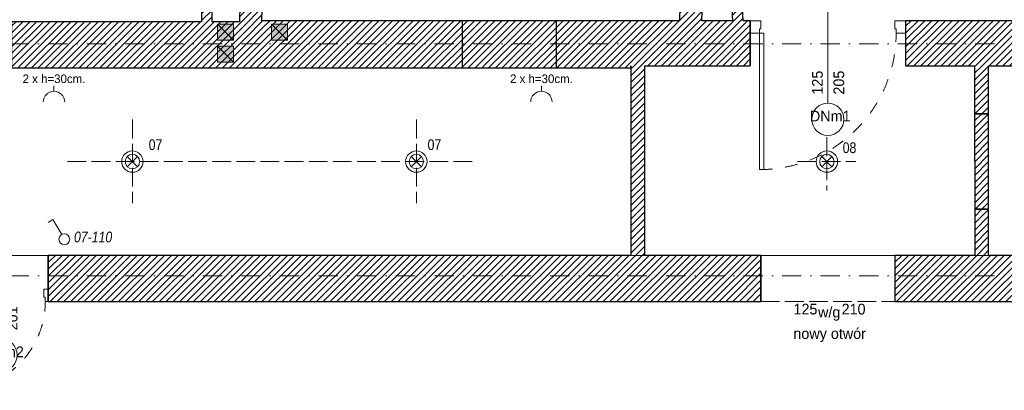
# Model space of a CAD drawing. Header units: millimetres. Extents: x 172139 to 266886, y 89525 to 138225.
# Tile 62 of 72: x 210052 to 219233, y 112138 to 115596. Entities that reach past the tile are written whole.
import ezdxf
from ezdxf.enums import TextEntityAlignment as Align

# ---------------------------------------------------------------- set-up
doc = ezdxf.new("R2010")
doc.units = ezdxf.units.MM
doc.header["$MEASUREMENT"] = 0
for name, pattern in [('Krawędzie ukryte', [225, 175, -50]), ('Kropki i Kreski', [360, 180, -90, 0, -90]), ('Przerywana', [240, 120, -120])]:
    doc.linetypes.add(name, pattern=pattern)
for name, color, linetype in [('Drzwi ArchiCAD', 7, 'Continuous'), ('Konstrukcja - Siatki mod', 7, 'Continuous'), ('KR_INW', 7, 'Continuous'), ('NAPIS_SODON', 7, 'Continuous'), ('PRZEBUDOWA_GNIAZDA_WTYKOWE_230', 7, 'Continuous'), ('PRZEBUDOWA_PRZEŁĄCZNIKI', 7, 'Continuous'), ('PRZEDBUOWA_PUNKTY_OŚW', 7, 'Continuous'), ('ROZBUDOWA_NOWE_DZIAŁOWE', 7, 'Continuous'), ('Znaczniki drzwi ArchiCADa', 7, 'Continuous')]:
    doc.layers.add(name, color=color, linetype=linetype)
for name, color, linetype, lineweight in [('Drzwi ArchiCAD_Nr_pióra__1', 7, 'Continuous', 13), ('Drzwi ArchiCAD_Nr_pióra__27', 7, 'Continuous', 25), ('KR_INW_Nr_pióra__101', 252, 'Continuous', 5), ('KR_INW_Nr_pióra__121', 255, 'Continuous', 0), ('KR_INW_Nr_pióra__27', 7, 'Continuous', 25), ('KR_INW_Nr_pióra__41', 7, 'Continuous', 15), ('NAPIS_SODON_Nr_pióra__121', 255, 'Continuous', 0), ('ROZBUDOWA_NOWE_DZIAŁOWE_Nr_pióra__27', 7, 'Continuous', 25), ('Znaczniki drzwi ArchiCADa_Nr_pióra__7', 7, 'Continuous', 13)]:
    doc.layers.add(name, color=color, linetype=linetype, lineweight=lineweight)
for name, color, linetype, lineweight, true_color in [('Drzwi ArchiCAD_Nr_pióra__24', 7, 'Continuous', 15, 0x029e21), ('Drzwi ArchiCAD_Nr_pióra__4', 7, 'Continuous', 13, 0x029e21), ('Konstrukcja - Siatki mod_Nr_pióra__48', 7, 'Continuous', 15, 0xa80f02), ('PREBUDOWA_NOWE_NADPROŻA_Nr_pióra__44', 7, 'Continuous', 13, 0x029e21), ('PRZEBUDOWA_GNIAZDA_WTYKOWE_230_Nr_pióra__48', 7, 'Continuous', 15, 0xa80f02), ('PRZEBUDOWA_PRZEŁĄCZNIKI_Nr_pióra__48', 7, 'Continuous', 15, 0xa80f02), ('PRZEDBUOWA_PUNKTY_OŚW_Nr_pióra__48', 7, 'Continuous', 15, 0xa80f02), ('PRZEDBUOWA_PUNKTY_OŚW_Nr_pióra__8', 7, 'Continuous', 100, 0xa80f02), ('ROZBUDOWA_NOWE_DZIAŁOWE_Nr_pióra__24', 7, 'Continuous', 15, 0x029e21), ('Znaczniki drzwi ArchiCADa_Nr_pióra__20', 7, 'Continuous', 13, 0xb00000), ('Znaczniki drzwi ArchiCADa_Nr_pióra__24', 7, 'Continuous', 15, 0x029e21), ('Znaczniki drzwi ArchiCADa_Nr_pióra__4', 7, 'Continuous', 13, 0x029e21)]:
    doc.layers.add(name, color=color, linetype=linetype, lineweight=lineweight, true_color=true_color)
doc.styles.add('GENERATED_STYLE_1', font='txt')
doc.styles.add('GENERATED_STYLE_2', font='txt')
doc.styles.add('GENERATED_STYLE_3', font='txt')
pattern_1 = [(45, (0, 0), (-31.819804, 31.819804), [])]

# ---------------------------------------------------------------- blocks, each defined once
blk = doc.blocks.new('Strop_2', base_point=(188316, 115154.1))
at = {"layer": 'NAPIS_SODON_Nr_pióra__121', "linetype": 'Continuous', "flags": 128}
blk.add_lwpolyline([(205315.4, 121145.6), (224463.2, 121145.6), (224463.2, 120284.7), (224843.2, 120284.7), (224843.2, 121525.6), (230445.6, 121525.6), (230445.6, 120284.7), (230445.6, 115394.1), (230442.2, 115394.1), (230443.9, 117003.9), (226439, 117009.8), (226379.4, 115221.6), (224893.2, 115252.5), (224893.2, 113397.6), (205242.2, 113397.6)], dxfattribs=at)
blk = doc.blocks.new('Ściana_5', base_point=(212100.6, 115586.8))
at = {"layer": 'KR_INW_Nr_pióra__101', "linetype": 'Continuous'}
h = blk.add_hatch(dxfattribs=at)
h.set_pattern_fill('Cegła_licówka', color=256, style=0, pattern_type=2)
h.set_pattern_definition(pattern_1)
h.paths.add_polyline_path([(212299.9, 115146.8), (214176.7, 115146.8), (214176.7, 115586.8), (212310.6, 115586.8)])
at = {"layer": 'KR_INW_Nr_pióra__27', "linetype": 'Continuous', "flags": 128}
for points in [[(214176.7, 115586.8), (212310.6, 115586.8)], [(212299.9, 115146.8), (214176.7, 115146.8)]]:
    blk.add_lwpolyline(points, dxfattribs=at)
blk = doc.blocks.new('Drzwi 19_2')
at = {"layer": 'Drzwi ArchiCAD_Nr_pióra__1', "linetype": 'Continuous'}
for p, q in [((442, 0), (442, 964)), ((442, 964), (482, 964)), ((482, 964), (482, 0)), ((-482, 0), (-510, 0)), ((-510, 0), (-510, -115)), ((-482, -40), (-482, 0)), ((482, 0), (442, 0)), ((510, 0), (482, 0)), ((482, 0), (482, -40)), ((510, -115), (510, 0)), ((-470, -40), (-482, -40)), ((-470, -115), (-470, -40)), ((482, -40), (470, -40)), ((470, -40), (470, -115)), ((-510, -115), (-470, -115)), ((470, -115), (510, -115))]:
    blk.add_line(p, q, dxfattribs=at)
at = {"layer": 'Drzwi ArchiCAD_Nr_pióra__1', "linetype": 'Przerywana'}
blk.add_arc((482, 0), 964, 90, 180, dxfattribs=at)
at = {"layer": 'Drzwi ArchiCAD_Nr_pióra__27', "linetype": 'Continuous'}
for p, q in [((-510, 0), (-510, -115)), ((510, 0), (510, -115))]:
    blk.add_line(p, q, dxfattribs=at)
blk = doc.blocks.new('Znacznik Wym 19_7')
at = {"layer": 'Znaczniki drzwi ArchiCADa_Nr_pióra__20', "linetype": 'Continuous'}
blk.add_line((0, 250), (0, -730), dxfattribs=at)
at = {"layer": 'Znaczniki drzwi ArchiCADa_Nr_pióra__7', "style": 'GENERATED_STYLE_1'}
for tag, rotation, p in [('AC_MarkerText_5', 180, (737.2, 212.9)), ('AC_MarkerText_3', 270, (-182.4, 30.7)), ('AC_MarkerText_2', 270, (17.6, 30.7))]:
    blk.add_attdef(tag, text='', height=100, rotation=rotation, dxfattribs=at).set_placement(p, align=Align.BOTTOM_LEFT)
blk = doc.blocks.new('Ściana_7', base_point=(224463.2, 113397.6))
at = {"layer": 'KR_INW_Nr_pióra__101', "linetype": 'Continuous'}
h = blk.add_hatch(dxfattribs=at)
h.set_pattern_fill('Cegła_licówka', color=256, style=0, pattern_type=2)
h.set_pattern_definition(pattern_1)
h.paths.add_polyline_path([(218212.4, 113397.6), (218212.4, 112967.6), (222269.4, 112967.6), (222269.4, 113082.6), (222269.4, 113397.6)])
h = blk.add_hatch(dxfattribs=at)
h.set_pattern_fill('Cegła_licówka', color=256, style=0, pattern_type=2)
h.set_pattern_definition(pattern_1)
h.paths.add_polyline_path([(224463.2, 113397.6), (223289.4, 113397.6), (223289.4, 113082.6), (223289.4, 112967.6), (224463.2, 112967.6)])
at = {"layer": 'KR_INW_Nr_pióra__27', "linetype": 'Continuous'}
for p, q in [((222269.4, 113082.6), (222269.4, 113397.6)), ((223289.4, 113082.6), (223289.4, 113397.6)), ((222269.4, 112967.6), (222269.4, 113082.6)), ((223289.4, 112967.6), (223289.4, 113082.6))]:
    blk.add_line(p, q, dxfattribs=at)
at = {"layer": 'KR_INW_Nr_pióra__27', "linetype": 'Continuous', "flags": 128}
for points in [[(218956.4, 113397.6), (218212.4, 113397.6)], [(218212.4, 113397.6), (218212.4, 112967.6)], [(222269.4, 113397.6), (219086.4, 113397.6)], [(224463.2, 113397.6), (223289.4, 113397.6)], [(218212.4, 112967.6), (222269.4, 112967.6)], [(223289.4, 112967.6), (224463.2, 112967.6)]]:
    blk.add_lwpolyline(points, dxfattribs=at)
at = {"layer": 'Drzwi ArchiCAD', "linetype": 'Continuous', "xscale": -1, "zscale": 1000, "rotation": 180}
blk.add_blockref('Drzwi 19_2', (222779.4, 112967.6), dxfattribs=at)
at = {"layer": 'Znaczniki drzwi ArchiCADa', "color": 14, "lineweight": 13, "true_color": 0xb00000}
ref = blk.add_blockref('Znacznik Wym 19_7', (222779.4, 112967.6), dxfattribs=dict(at, rotation=180))
ref.add_attrib('AC_MarkerText_2', '94', dxfattribs={"layer": 'Znaczniki drzwi ArchiCADa_Nr_pióra__7', "color": 7, "height": 100, "rotation": 90, "style": 'GENERATED_STYLE_1'}).set_placement((222761.7, 112998.2), align=Align.BOTTOM_LEFT)
ref.add_attrib('AC_MarkerText_3', '201', dxfattribs={"layer": 'Znaczniki drzwi ArchiCADa_Nr_pióra__7', "color": 7, "height": 100, "rotation": 90, "style": 'GENERATED_STYLE_1'}).set_placement((222961.7, 112998.2), align=Align.BOTTOM_LEFT)
ref.add_attrib('AC_MarkerText_5', 'EI30', dxfattribs={"layer": 'Znaczniki drzwi ArchiCADa_Nr_pióra__7', "color": 7, "height": 100, "rotation": 360, "style": 'GENERATED_STYLE_1'}).set_placement((222042.2, 112815.8), align=Align.BOTTOM_LEFT)
blk = doc.blocks.new('Ściana_8', base_point=(215880.3, 113397.6))
at = {"layer": 'KR_INW_Nr_pióra__101', "linetype": 'Continuous'}
h = blk.add_hatch(dxfattribs=at)
h.set_pattern_fill('Cegła_licówka', color=256, style=0, pattern_type=2)
h.set_pattern_definition(pattern_1)
h.paths.add_polyline_path([(215880.3, 113397.6), (215880.3, 115166.8), (215750.3, 115166.8), (215750.3, 113397.6)])
at = {"layer": 'KR_INW_Nr_pióra__27', "linetype": 'Continuous', "flags": 128}
for points in [[(215750.3, 115166.8), (215750.3, 113397.6)], [(215880.3, 113397.6), (215880.3, 115166.8)]]:
    blk.add_lwpolyline(points, dxfattribs=at)
blk = doc.blocks.new('Ściana_10', base_point=(216203.5, 115586.8))
at = {"layer": 'KR_INW_Nr_pióra__101', "linetype": 'Continuous'}
h = blk.add_hatch(dxfattribs=at)
h.set_pattern_fill('Cegła_licówka', color=256, style=0, pattern_type=2)
h.set_pattern_definition(pattern_1)
h.paths.add_polyline_path([(216413.5, 115586.8), (216420.8, 115856.8), (216210.8, 115862.5), (216203.5, 115586.8)])
at = {"layer": 'KR_INW_Nr_pióra__27', "linetype": 'Continuous', "flags": 128}
for points in [[(216210.8, 115862.5), (216203.5, 115586.8)], [(216420.8, 115856.8), (216210.8, 115862.5)], [(216420.8, 115856.8), (216420.8, 115856.8)], [(216413.5, 115586.8), (216418.1, 115756.8)]]:
    blk.add_lwpolyline(points, dxfattribs=at)
blk = doc.blocks.new('Ściana_13', base_point=(218956.2, 115586.8))
at = {"layer": 'KR_INW_Nr_pióra__101', "linetype": 'Continuous'}
h = blk.add_hatch(dxfattribs=at)
h.set_pattern_fill('Cegła_licówka', color=256, style=0, pattern_type=2)
h.set_pattern_definition(pattern_1)
h.paths.add_polyline_path([(218956.3, 115166.8), (218956.3, 114717.1), (219086.3, 114717.1), (219086.3, 115166.8)])
at = {"layer": 'KR_INW_Nr_pióra__27', "linetype": 'Continuous', "flags": 128}
for points in [[(218956.3, 115166.8), (218956.3, 114717.1)], [(219086.3, 114717.1), (219086.3, 115166.8)], [(218956.3, 114717.1), (219086.3, 114717.1)]]:
    blk.add_lwpolyline(points, dxfattribs=at)
blk = doc.blocks.new('Ściana_14', base_point=(212100.3, 115577.1))
at = {"layer": 'KR_INW_Nr_pióra__101', "linetype": 'Continuous'}
h = blk.add_hatch(dxfattribs=at)
h.set_pattern_fill('Cegła_licówka', color=256, style=0, pattern_type=2)
h.set_pattern_definition(pattern_1)
h.paths.add_polyline_path([(212299.9, 115147.1), (212316.5, 115826.1), (212106.6, 115831.2), (212100.3, 115577.1)])
at = {"layer": 'KR_INW_Nr_pióra__27', "linetype": 'Continuous', "flags": 128}
for points in [[(212316.5, 115826.1), (212106.6, 115831.2)], [(212310.6, 115586.8), (212316.5, 115826.1)], [(212104.1, 115731.2), (212100.3, 115577.1)]]:
    blk.add_lwpolyline(points, dxfattribs=at)
blk = doc.blocks.new('Ściana_16', base_point=(215750.3, 115586.8))
at = {"layer": 'KR_INW_Nr_pióra__101', "linetype": 'Continuous'}
h = blk.add_hatch(dxfattribs=at)
h.set_pattern_fill('Cegła_licówka', color=256, style=0, pattern_type=2)
h.set_pattern_definition(pattern_1)
h.paths.add_polyline_path([(215750.3, 115166.8), (216862.4, 115166.8), (216862.4, 115586.8), (215750.3, 115586.8)])
at = {"layer": 'KR_INW_Nr_pióra__27', "linetype": 'Continuous', "flags": 128}
for points in [[(216203.5, 115586.8), (215750.3, 115586.8)], [(216697.3, 115586.8), (216413.5, 115586.8)], [(216862.4, 115586.8), (216797.4, 115586.8)], [(216862.4, 115166.8), (216862.4, 115586.8)], [(215880.3, 115166.8), (216862.4, 115166.8)]]:
    blk.add_lwpolyline(points, dxfattribs=at)
blk = doc.blocks.new('Ściana_29', base_point=(216785.8, 115846.9))
at = {"layer": 'KR_INW_Nr_pióra__101', "linetype": 'Continuous'}
h = blk.add_hatch(dxfattribs=at)
h.set_pattern_fill('Cegła_licówka', color=256, style=0, pattern_type=2)
h.set_pattern_definition(pattern_1)
h.paths.add_polyline_path([(216690, 115749.5), (216697.3, 115586.8), (216797.4, 115586.8), (216785.8, 115846.9)])
at = {"layer": 'KR_INW_Nr_pióra__27', "linetype": 'Continuous', "flags": 128}
for points in [[(216797.4, 115586.8), (216785.8, 115846.9)], [(216690, 115749.5), (216697.3, 115586.8)]]:
    blk.add_lwpolyline(points, dxfattribs=at)
blk = doc.blocks.new('Ściana_31', base_point=(211743.7, 115852.7))
at = {"layer": 'KR_INW_Nr_pióra__101', "linetype": 'Continuous'}
h = blk.add_hatch(dxfattribs=at)
h.set_pattern_fill('Cegła_licówka', color=256, style=0, pattern_type=2)
h.set_pattern_definition(pattern_1)
h.paths.add_polyline_path([(211743.7, 115852.7), (211746.9, 115577.1), (211846.9, 115577.1), (211845, 115746.5)])
at = {"layer": 'KR_INW_Nr_pióra__27', "linetype": 'Continuous', "flags": 128}
for points in [[(211743.7, 115852.7), (211746.9, 115577.1)], [(211846.9, 115577.1), (211845, 115746.5)]]:
    blk.add_lwpolyline(points, dxfattribs=at)
blk = doc.blocks.new('Ściana_125', base_point=(214176.7, 115146.8))
at = {"layer": 'ROZBUDOWA_NOWE_DZIAŁOWE_Nr_pióra__24', "linetype": 'Continuous'}
h = blk.add_hatch(dxfattribs=at)
h.set_pattern_fill('Cegła_licówka', color=256, style=0, pattern_type=2)
h.set_pattern_definition(pattern_1)
h.paths.add_polyline_path([(214176.7, 115146.8), (215056.7, 115146.8), (215056.7, 115586.8), (214176.7, 115586.8)])
at = {"layer": 'ROZBUDOWA_NOWE_DZIAŁOWE_Nr_pióra__27', "linetype": 'Continuous', "flags": 128}
for points in [[(215056.7, 115586.8), (214176.7, 115586.8)], [(214176.7, 115586.8), (214176.7, 115146.8)], [(215056.7, 115146.8), (215056.7, 115586.8)], [(214176.7, 115146.8), (215056.7, 115146.8)]]:
    blk.add_lwpolyline(points, dxfattribs=at)
blk = doc.blocks.new('Ściana_127', base_point=(209976.4, 115577.1))
at = {"layer": 'KR_INW_Nr_pióra__101', "linetype": 'Continuous'}
h = blk.add_hatch(dxfattribs=at)
h.set_pattern_fill('Cegła_licówka', color=256, style=0, pattern_type=2)
h.set_pattern_definition(pattern_1)
h.paths.add_polyline_path([(209976.4, 115147.1), (212299.9, 115147.1), (212100.3, 115577.1), (209976.4, 115577.1)])
at = {"layer": 'KR_INW_Nr_pióra__27', "linetype": 'Continuous', "flags": 128}
for points in [[(211746.9, 115577.1), (209976.4, 115577.1)], [(209976.4, 115577.1), (209976.4, 115147.1)], [(212100.3, 115577.1), (211846.9, 115577.1)], [(209976.4, 115147.1), (212299.9, 115147.1)]]:
    blk.add_lwpolyline(points, dxfattribs=at)
blk = doc.blocks.new('Drzwi 19_51')
at = {"layer": 'Drzwi ArchiCAD_Nr_pióra__27', "linetype": 'Continuous'}
for p, q in [((-440, 0), (-440, -115)), ((440, 0), (440, -115))]:
    blk.add_line(p, q, dxfattribs=at)
at = {"layer": 'Drzwi ArchiCAD_Nr_pióra__4', "linetype": 'Continuous'}
for p, q in [((372, 0), (372, 824)), ((372, 824), (412, 824)), ((412, 824), (412, 0)), ((-412, 0), (-440, 0)), ((-440, 0), (-440, -115)), ((-412, -40), (-412, 0)), ((412, 0), (372, 0)), ((440, 0), (412, 0)), ((412, 0), (412, -40)), ((440, -115), (440, 0)), ((-400, -40), (-412, -40)), ((-400, -115), (-400, -40)), ((412, -40), (400, -40)), ((400, -40), (400, -115)), ((-440, -115), (-400, -115)), ((400, -115), (440, -115))]:
    blk.add_line(p, q, dxfattribs=at)
at = {"layer": 'Drzwi ArchiCAD_Nr_pióra__4', "linetype": 'Przerywana'}
blk.add_arc((412, 0), 824, 90, 180, dxfattribs=at)
blk = doc.blocks.new('Znacznik Wym 19_30')
at = {"layer": 'Znaczniki drzwi ArchiCADa_Nr_pióra__4', "linetype": 'Continuous'}
blk.add_line((0, 350), (0, -730), dxfattribs=at)
for start, end in [(0, 180), (180, 0)]:
    blk.add_arc((0, 500), 150, start, end, dxfattribs=at)
at = {"layer": 'Znaczniki drzwi ArchiCADa_Nr_pióra__4', "style": 'GENERATED_STYLE_2'}
for tag, rotation, p in [('AC_WIDO_ID', 180, (167.1, 614.7)), ('AC_MarkerText_3', 270, (-182.4, 330.7)), ('AC_MarkerText_2', 270, (17.6, 330.6)), ('gs_hide_marker', 180, (974.4, 213))]:
    blk.add_attdef(tag, text='', height=100, rotation=rotation, dxfattribs=at).set_placement(p, align=Align.BOTTOM_LEFT)
blk = doc.blocks.new('Ściana_131', base_point=(210318.1, 113397.6))
at = {"layer": 'ROZBUDOWA_NOWE_DZIAŁOWE_Nr_pióra__27', "linetype": 'Continuous'}
for p, q in [((209438.1, 113082.6), (209438.1, 113397.6)), ((210318.1, 113082.6), (210318.1, 113397.6)), ((209438.1, 112967.6), (209438.1, 113082.6)), ((210318.1, 112967.6), (210318.1, 113082.6))]:
    blk.add_line(p, q, dxfattribs=at)
at = {"layer": 'Drzwi ArchiCAD', "color": 104, "linetype": 'Continuous', "lineweight": 13, "true_color": 0x029e21, "zscale": 1000, "rotation": 180}
blk.add_blockref('Drzwi 19_51', (209878.1, 112967.6), dxfattribs=at)
at = {"layer": 'Znaczniki drzwi ArchiCADa', "color": 104, "lineweight": 13, "true_color": 0x029e21}
ref = blk.add_blockref('Znacznik Wym 19_30', (209878.1, 112967.6), dxfattribs=dict(at, rotation=180))
ref.add_attrib('gs_hide_marker', 'EI30EI30', dxfattribs={"layer": 'Znaczniki drzwi ArchiCADa_Nr_pióra__4', "color": 104, "true_color": 0x029e21, "height": 100, "rotation": 360, "style": 'GENERATED_STYLE_2'}).set_placement((208903.7, 112815.9), align=Align.BOTTOM_LEFT)
ref.add_attrib('AC_MarkerText_2', '80', dxfattribs={"layer": 'Znaczniki drzwi ArchiCADa_Nr_pióra__4', "color": 104, "true_color": 0x029e21, "height": 100, "rotation": 90, "style": 'GENERATED_STYLE_2'}).set_placement((209860.4, 112698.2), align=Align.BOTTOM_LEFT)
ref.add_attrib('AC_MarkerText_3', '201', dxfattribs={"layer": 'Znaczniki drzwi ArchiCADa_Nr_pióra__4', "color": 104, "true_color": 0x029e21, "height": 100, "rotation": 90, "style": 'GENERATED_STYLE_2'}).set_placement((210060.4, 112698.2), align=Align.BOTTOM_LEFT)
ref.add_attrib('AC_WIDO_ID', 'DNm2', dxfattribs={"layer": 'Znaczniki drzwi ArchiCADa_Nr_pióra__4', "color": 104, "true_color": 0x029e21, "height": 100, "rotation": 360, "style": 'GENERATED_STYLE_2'}).set_placement((209711, 112417.6), align=Align.BOTTOM_LEFT)
blk = doc.blocks.new('Ściana_132', base_point=(215056.7, 115586.8))
at = {"layer": 'KR_INW_Nr_pióra__101', "linetype": 'Continuous'}
h = blk.add_hatch(dxfattribs=at)
h.set_pattern_fill('Cegła_licówka', color=256, style=0, pattern_type=2)
h.set_pattern_definition(pattern_1)
h.paths.add_polyline_path([(215056.7, 115146.8), (215750.3, 115146.8), (215750.3, 115586.8), (215056.7, 115586.8)])
at = {"layer": 'KR_INW_Nr_pióra__27', "linetype": 'Continuous', "flags": 128}
for points in [[(215750.3, 115586.8), (215056.7, 115586.8)], [(215056.7, 115146.8), (215750.3, 115146.8)], [(215750.3, 115146.8), (215750.3, 115166.8)]]:
    blk.add_lwpolyline(points, dxfattribs=at)
blk = doc.blocks.new('Ściana_133', base_point=(218956.3, 114717.1))
at = {"layer": 'ROZBUDOWA_NOWE_DZIAŁOWE_Nr_pióra__24', "linetype": 'Continuous'}
h = blk.add_hatch(dxfattribs=at)
h.set_pattern_fill('Cegła_licówka', color=256, style=0, pattern_type=2)
h.set_pattern_definition(pattern_1)
h.paths.add_polyline_path([(218956.3, 114717.1), (218956.4, 113827.1), (219086.4, 113827.1), (219086.3, 114717.1)])
at = {"layer": 'ROZBUDOWA_NOWE_DZIAŁOWE_Nr_pióra__27', "linetype": 'Continuous', "flags": 128}
for points in [[(218956.3, 114717.1), (218956.4, 113827.1)], [(219086.3, 114717.1), (218956.3, 114717.1)], [(219086.4, 113827.1), (219086.3, 114717.1)], [(218956.4, 113827.1), (219086.4, 113827.1)]]:
    blk.add_lwpolyline(points, dxfattribs=at)
blk = doc.blocks.new('Drzwi 19_52')
at = {"layer": 'Drzwi ArchiCAD_Nr_pióra__24', "linetype": 'Continuous'}
for p, q in [((597, 0), (597, 1274)), ((597, 1274), (637, 1274)), ((637, 1274), (637, 0)), ((-637, 0), (-725, 0)), ((-725, 0), (-725, -115)), ((-637, -40), (-637, 0)), ((637, 0), (597, 0)), ((725, 0), (637, 0)), ((637, 0), (637, -40)), ((725, -115), (725, 0)), ((-625, -40), (-637, -40)), ((-625, -115), (-625, -40)), ((637, -40), (625, -40)), ((625, -40), (625, -115)), ((-725, -115), (-625, -115)), ((625, -115), (725, -115))]:
    blk.add_line(p, q, dxfattribs=at)
at = {"layer": 'Drzwi ArchiCAD_Nr_pióra__27', "linetype": 'Continuous'}
for p, q in [((-725, -115), (-725, 0)), ((725, -115), (725, 0))]:
    blk.add_line(p, q, dxfattribs=at)
at = {"layer": 'Drzwi ArchiCAD_Nr_pióra__4', "linetype": 'Przerywana'}
blk.add_arc((637, 0), 1274, 90, 180, dxfattribs=at)
blk = doc.blocks.new('Znacznik Wym 19_32')
at = {"layer": 'Znaczniki drzwi ArchiCADa_Nr_pióra__4', "linetype": 'Continuous'}
blk.add_line((0, -770), (0, 300), dxfattribs=at)
for start, end in [(0, 180), (180, 0)]:
    blk.add_arc((0, -920), 150, start, end, dxfattribs=at)
at = {"layer": 'Znaczniki drzwi ArchiCADa_Nr_pióra__4', "style": 'GENERATED_STYLE_2'}
for tag, rotation, p in [('AC_MarkerText_2', 90, (-17.6, -689.3)), ('AC_MarkerText_3', 90, (182.4, -689.3)), ('AC_WIDO_ID', 360, (-167.1, -970))]:
    blk.add_attdef(tag, text='', height=100, rotation=rotation, dxfattribs=at).set_placement(p, align=Align.BOTTOM_LEFT)
blk = doc.blocks.new('Ściana_135', base_point=(216862.4, 115586.8))
at = {"layer": 'ROZBUDOWA_NOWE_DZIAŁOWE_Nr_pióra__27', "linetype": 'Continuous'}
for p, q in [((216862.4, 115586.8), (216862.4, 115471.8)), ((218312.4, 115586.8), (218312.4, 115471.8)), ((216862.4, 115471.8), (216862.4, 115166.8)), ((218312.4, 115471.8), (218312.4, 115166.8))]:
    blk.add_line(p, q, dxfattribs=at)
at = {"layer": 'Drzwi ArchiCAD', "linetype": 'Continuous', "zscale": 1000, "rotation": 180}
blk.add_blockref('Drzwi 19_52', (217587.4, 115471.8), dxfattribs=at)
at = {"layer": 'Znaczniki drzwi ArchiCADa', "color": 104, "lineweight": 13, "true_color": 0x029e21}
ref = blk.add_blockref('Znacznik Wym 19_32', (217587.4, 115586.8), dxfattribs=at)
ref.add_attrib('AC_MarkerText_2', '125', dxfattribs={"layer": 'Znaczniki drzwi ArchiCADa_Nr_pióra__4', "color": 104, "true_color": 0x029e21, "height": 100, "rotation": 90, "style": 'GENERATED_STYLE_2'}).set_placement((217569.7, 114897.4), align=Align.BOTTOM_LEFT)
ref.add_attrib('AC_MarkerText_3', '205', dxfattribs={"layer": 'Znaczniki drzwi ArchiCADa_Nr_pióra__4', "color": 104, "true_color": 0x029e21, "height": 100, "rotation": 90, "style": 'GENERATED_STYLE_2'}).set_placement((217769.7, 114897.4), align=Align.BOTTOM_LEFT)
ref.add_attrib('AC_WIDO_ID', 'DNm1', dxfattribs={"layer": 'Znaczniki drzwi ArchiCADa_Nr_pióra__4', "color": 104, "true_color": 0x029e21, "height": 100, "rotation": 360, "style": 'GENERATED_STYLE_2'}).set_placement((217420.3, 114616.8), align=Align.BOTTOM_LEFT)
blk = doc.blocks.new('Ściana_136', base_point=(218312.4, 115586.8))
at = {"layer": 'KR_INW_Nr_pióra__101', "linetype": 'Continuous'}
h = blk.add_hatch(dxfattribs=at)
h.set_pattern_fill('Cegła_licówka', color=256, style=0, pattern_type=2)
h.set_pattern_definition(pattern_1)
h.paths.add_polyline_path([(218312.4, 115166.8), (224463.2, 115166.8), (224463.2, 115586.8), (218312.4, 115586.8)])
at = {"layer": 'KR_INW_Nr_pióra__27', "linetype": 'Continuous', "flags": 128}
for points in [[(220688.1, 115586.8), (218312.4, 115586.8)], [(218312.4, 115586.8), (218312.4, 115166.8)], [(221340.1, 115586.8), (220798.1, 115586.8)], [(224463.2, 115586.8), (221450.1, 115586.8)], [(218312.4, 115166.8), (218956.3, 115166.8)], [(219086.3, 115166.8), (224463.2, 115166.8)]]:
    blk.add_lwpolyline(points, dxfattribs=at)
blk = doc.blocks.new('Ściana_137', base_point=(216962.4, 113397.6))
at = {"layer": 'KR_INW_Nr_pióra__101', "linetype": 'Continuous'}
h = blk.add_hatch(dxfattribs=at)
h.set_pattern_fill('Cegła_licówka', color=256, style=0, pattern_type=2)
h.set_pattern_definition(pattern_1)
h.paths.add_polyline_path([(216962.4, 113397.6), (210318.1, 113397.6), (210318.1, 112967.6), (216962.4, 112967.6)])
at = {"layer": 'KR_INW_Nr_pióra__27', "linetype": 'Continuous', "flags": 128}
for points in [[(215750.3, 113397.6), (210318.1, 113397.6)], [(210318.1, 113397.6), (210318.1, 112967.6)], [(216962.4, 113397.6), (215880.3, 113397.6)], [(216962.4, 112967.6), (216962.4, 113397.6)], [(210318.1, 112967.6), (216962.4, 112967.6)]]:
    blk.add_lwpolyline(points, dxfattribs=at)
blk = doc.blocks.new('Podstawowy znacznik okna-drzwi-świetlika')
at = {"layer": 'Znaczniki drzwi ArchiCADa_Nr_pióra__24', "style": 'GENERATED_STYLE_2'}
for tag, p in [('AC_WIDO_ID', (-112.5, 250)), ('AC_WIDO_A_SIZE', (-320.5, 48.3)), ('GS_Separator', (-128.5, 20.3)), ('AC_WIDO_B_SIZE', (128.5, 48.3))]:
    blk.add_attdef(tag, text='', height=100, dxfattribs=at).set_placement(p, align=Align.BOTTOM_LEFT)
blk = doc.blocks.new('Ściana_138', base_point=(218212.4, 113397.6))
at = {"layer": 'ROZBUDOWA_NOWE_DZIAŁOWE_Nr_pióra__27', "linetype": 'Continuous'}
for p, q in [((216962.4, 113397.6), (216962.4, 112967.6)), ((218212.4, 113397.6), (218212.4, 112967.6))]:
    blk.add_line(p, q, dxfattribs=at)
at = {"layer": 'Znaczniki drzwi ArchiCADa', "color": 104, "lineweight": 13, "true_color": 0x029e21}
ref = blk.add_blockref('Podstawowy znacznik okna-drzwi-świetlika', (217587.4, 112967.6), dxfattribs=dict(at, rotation=180))
ref.add_attrib('GS_Separator', ' w/g ', dxfattribs={"layer": 'Znaczniki drzwi ArchiCADa_Nr_pióra__4', "color": 104, "true_color": 0x029e21, "height": 100, "rotation": 360, "style": 'GENERATED_STYLE_2'}).set_placement((217458.9, 112787.8), align=Align.BOTTOM_LEFT)
ref.add_attrib('AC_WIDO_ID', 'nowy otwór', dxfattribs={"layer": 'Znaczniki drzwi ArchiCADa_Nr_pióra__4', "color": 104, "true_color": 0x029e21, "height": 100, "rotation": 360, "style": 'GENERATED_STYLE_2'}).set_placement((217266, 112587.8), align=Align.BOTTOM_LEFT)
ref.add_attrib('AC_WIDO_A_SIZE', '125', dxfattribs={"layer": 'Znaczniki drzwi ArchiCADa_Nr_pióra__4', "color": 104, "true_color": 0x029e21, "height": 100, "rotation": 360, "style": 'GENERATED_STYLE_2'}).set_placement((217266.9, 112815.9), align=Align.BOTTOM_LEFT)
ref.add_attrib('AC_WIDO_B_SIZE', '210', dxfattribs={"layer": 'Znaczniki drzwi ArchiCADa_Nr_pióra__4', "color": 104, "true_color": 0x029e21, "height": 100, "rotation": 360, "style": 'GENERATED_STYLE_2'}).set_placement((217715.8, 112815.9), align=Align.BOTTOM_LEFT)
blk = doc.blocks.new('Ściana_139', base_point=(218956.4, 113827.1))
at = {"layer": 'KR_INW_Nr_pióra__101', "linetype": 'Continuous'}
h = blk.add_hatch(dxfattribs=at)
h.set_pattern_fill('Cegła_licówka', color=256, style=0, pattern_type=2)
h.set_pattern_definition(pattern_1)
h.paths.add_polyline_path([(218956.4, 113827.1), (218956.4, 113397.6), (219086.4, 113397.6), (219086.4, 113827.1)])
at = {"layer": 'KR_INW_Nr_pióra__27', "linetype": 'Continuous', "flags": 128}
for points in [[(218956.4, 113827.1), (218956.4, 113397.6)], [(219086.4, 113827.1), (218956.4, 113827.1)], [(219086.4, 113397.6), (219086.4, 113827.1)]]:
    blk.add_lwpolyline(points, dxfattribs=at)
blk = doc.blocks.new('Przycisk z kontrolką 19')
at = {"layer": 'PRZEDBUOWA_PUNKTY_OŚW_Nr_pióra__48', "linetype": 'Continuous'}
for p, q in [((-47.4, -47.4), (47.4, 47.4)), ((47.4, -47.4), (-47.4, 47.4))]:
    blk.add_line(p, q, dxfattribs=at)
for radius in [100, 67]:
    blk.add_circle((0, 0), radius, dxfattribs=at)
blk = doc.blocks.new('Gniazdo wtykowe podwójne 19')
at = {"layer": 'PRZEBUDOWA_GNIAZDA_WTYKOWE_230_Nr_pióra__48', "linetype": 'Continuous'}
blk.add_line((0, 100), (0, 150), dxfattribs=at)
blk.add_arc((0, 0), 100, 0, 180, dxfattribs=at)
at = {"layer": 'PRZEBUDOWA_GNIAZDA_WTYKOWE_230_Nr_pióra__48', "style": 'GENERATED_STYLE_1'}
blk.add_attdef('txt', text='', height=80, rotation=180, dxfattribs=at).set_placement((0, 216.2), align=Align.MIDDLE_CENTER)
blk = doc.blocks.new('Włącznik 1-biegunowy 19')
at = {"layer": 'PRZEBUDOWA_PRZEŁĄCZNIKI_Nr_pióra__48', "linetype": 'Continuous'}
for p, q in [((25, 43.3), (107, 185.3)), ((107, 185.3), (151.1, 154.9))]:
    blk.add_line(p, q, dxfattribs=at)
blk.add_circle((0, 0), 50, dxfattribs=at)
blk = doc.blocks.new('Standardowy znacznik siatki_10')
at = {"layer": 'Konstrukcja - Siatki mod_Nr_pióra__48', "linetype": 'Kropki i Kreski'}
blk.add_line((1000, 0), (72912, 0), dxfattribs=at)

msp = doc.modelspace()

# ---------------------------------------------------------------- hatches: boundary and pattern name
at = {"layer": 'KR_INW_Nr_pióra__121', "linetype": 'Continuous', "lineweight": 13}
for points in [[(211895.6, 115554.8), (212045.6, 115554.8), (212045.6, 115404.8), (211895.6, 115404.8)], [(212399.4, 115554.8), (212549.4, 115554.8), (212549.4, 115404.8), (212399.4, 115404.8)], [(211895.6, 115348.8), (212045.6, 115348.8), (212045.6, 115198.8), (211895.6, 115198.8)]]:
    msp.add_hatch(color=9, dxfattribs=at).paths.add_polyline_path(points)

# ---------------------------------------------------------------- linework, layer by layer
at = {"layer": 'KR_INW_Nr_pióra__41', "linetype": 'Continuous'}
for p, q in [((211895.6, 115554.8), (212045.6, 115404.8)), ((212399.4, 115554.8), (212549.4, 115404.8)), ((211895.6, 115348.8), (212045.6, 115198.8))]:
    msp.add_line(p, q, dxfattribs=at)
at = {"layer": 'KR_INW_Nr_pióra__41', "linetype": 'Continuous', "flags": 128}
for points in [[(211895.6, 115554.8), (212045.6, 115554.8), (212045.6, 115404.8), (211895.6, 115404.8)], [(212399.4, 115554.8), (212549.4, 115554.8), (212549.4, 115404.8), (212399.4, 115404.8)], [(211895.6, 115348.8), (212045.6, 115348.8), (212045.6, 115198.8), (211895.6, 115198.8)]]:
    msp.add_lwpolyline(points, close=True, dxfattribs=at)
at = {"layer": 'PREBUDOWA_NOWE_NADPROŻA_Nr_pióra__44', "linetype": 'Krawędzie ukryte'}
for p, q in [((218212.4, 113397.6), (216962.4, 113397.6)), ((216962.4, 112967.6), (218212.4, 112967.6))]:
    msp.add_line(p, q, dxfattribs=at)
at = {"layer": 'PRZEDBUOWA_PUNKTY_OŚW_Nr_pióra__48', "linetype": 'Krawędzie ukryte'}
for p, q in [((211102.6, 114663.6), (211102.6, 113885.4)), ((213750.3, 114663.6), (213750.3, 113885.4)), ((217578.1, 114499.4), (217578.1, 114004.1)), ((210497.1, 114272.2), (214269.8, 114272.2)), ((217305, 114272.2), (217849.3, 114272.2))]:
    msp.add_line(p, q, dxfattribs=at)

# ---------------------------------------------------------------- block references
at = {"layer": 'Konstrukcja - Siatki mod', "color": 8, "linetype": 'Continuous', "lineweight": 13, "zscale": 1000}
for p in [(177989.3, 115372.2), (177989.3, 113205.9)]:
    msp.add_blockref('Standardowy znacznik siatki_10', p, dxfattribs=at)
at = {"layer": 'KR_INW'}
for name, p in [('Ściana_31', (211743.7, 115852.7)), ('Ściana_14', (212100.3, 115577.1)), ('Ściana_10', (216203.5, 115586.8)), ('Ściana_29', (216785.8, 115846.9)), ('Ściana_127', (209976.4, 115577.1)), ('Ściana_5', (212100.6, 115586.8)), ('Ściana_132', (215056.7, 115586.8)), ('Ściana_16', (215750.3, 115586.8)), ('Ściana_136', (218312.4, 115586.8)), ('Ściana_8', (215880.3, 113397.6)), ('Ściana_13', (218956.2, 115586.8)), ('Ściana_139', (218956.4, 113827.1)), ('Ściana_7', (224463.2, 113397.6)), ('Ściana_137', (216962.4, 113397.6))]:
    msp.add_blockref(name, p, dxfattribs=at)
at = {"layer": 'NAPIS_SODON', "color": 255, "linetype": 'Continuous', "lineweight": 0}
msp.add_blockref('Strop_2', (188316, 115154.1), dxfattribs=at)
at = {"layer": 'PRZEBUDOWA_GNIAZDA_WTYKOWE_230', "color": 104, "linetype": 'Continuous', "lineweight": 13, "true_color": 0x029e21}
ref = msp.add_blockref('Gniazdo wtykowe podwójne 19', (210371.5, 114828.8), dxfattribs=dict(at, zscale=1000))
ref.add_attrib('txt', '2 x h=30cm.', dxfattribs={"layer": 'PRZEBUDOWA_GNIAZDA_WTYKOWE_230_Nr_pióra__48', "color": 14, "true_color": 0xa80f02, "height": 80, "style": 'GENERATED_STYLE_1'}).set_placement((210371.5, 115045), align=Align.MIDDLE_CENTER)
ref = msp.add_blockref('Gniazdo wtykowe podwójne 19', (214916.7, 114828.8), dxfattribs=dict(at, zscale=1000))
ref.add_attrib('txt', '2 x h=30cm.', dxfattribs={"layer": 'PRZEBUDOWA_GNIAZDA_WTYKOWE_230_Nr_pióra__48', "color": 14, "true_color": 0xa80f02, "height": 80, "style": 'GENERATED_STYLE_1'}).set_placement((214916.7, 115045), align=Align.MIDDLE_CENTER)
at = {"layer": 'PRZEBUDOWA_PRZEŁĄCZNIKI', "color": 104, "linetype": 'Continuous', "lineweight": 13, "true_color": 0x029e21, "xscale": -1, "zscale": 1000}
msp.add_blockref('Włącznik 1-biegunowy 19', (210468.1, 113547.6), dxfattribs=at)
at = {"layer": 'PRZEDBUOWA_PUNKTY_OŚW', "color": 104, "linetype": 'Continuous', "lineweight": 13, "true_color": 0x029e21, "xscale": -1, "zscale": 1000, "rotation": 270}
for p in [(211102.6, 114272.2), (213750.3, 114272.2), (217578.1, 114272.2)]:
    msp.add_blockref('Przycisk z kontrolką 19', p, dxfattribs=at)
at = {"layer": 'ROZBUDOWA_NOWE_DZIAŁOWE'}
for name, p in [('Ściana_135', (216862.4, 115586.8)), ('Ściana_125', (214176.7, 115146.8)), ('Ściana_133', (218956.3, 114717.1)), ('Ściana_131', (210318.1, 113397.6)), ('Ściana_138', (218212.4, 113397.6))]:
    msp.add_blockref(name, p, dxfattribs=at)

# ---------------------------------------------------------------- texts
at = {"layer": 'PRZEDBUOWA_PUNKTY_OŚW_Nr_pióra__8', "linetype": 'Continuous', "char_height": 100}
for s, insert, attachment_point, style in [('\\A1;{\\fArial Narrow|b0|i0|c238|p34;07}', (211254.3, 114480.1), 1, 'GENERATED_STYLE_1'), ('\\A1;{\\fArial Narrow|b0|i0|c238|p34;07}', (213854.9, 114480.1), 1, 'GENERATED_STYLE_1'), ('\\A1;{\\fArial Narrow|b0|i0|c238|p34;08}', (217725.4, 114451.9), 1, 'GENERATED_STYLE_1'), ('\\A1;{\\fArial Narrow|b0|i1|c238|p34;07-110}', (210914.5, 113618.9), 3, 'GENERATED_STYLE_3')]:
    msp.add_mtext(s, dxfattribs=dict(at, insert=insert, attachment_point=attachment_point, style=style))

doc.saveas('drawing.dxf')
